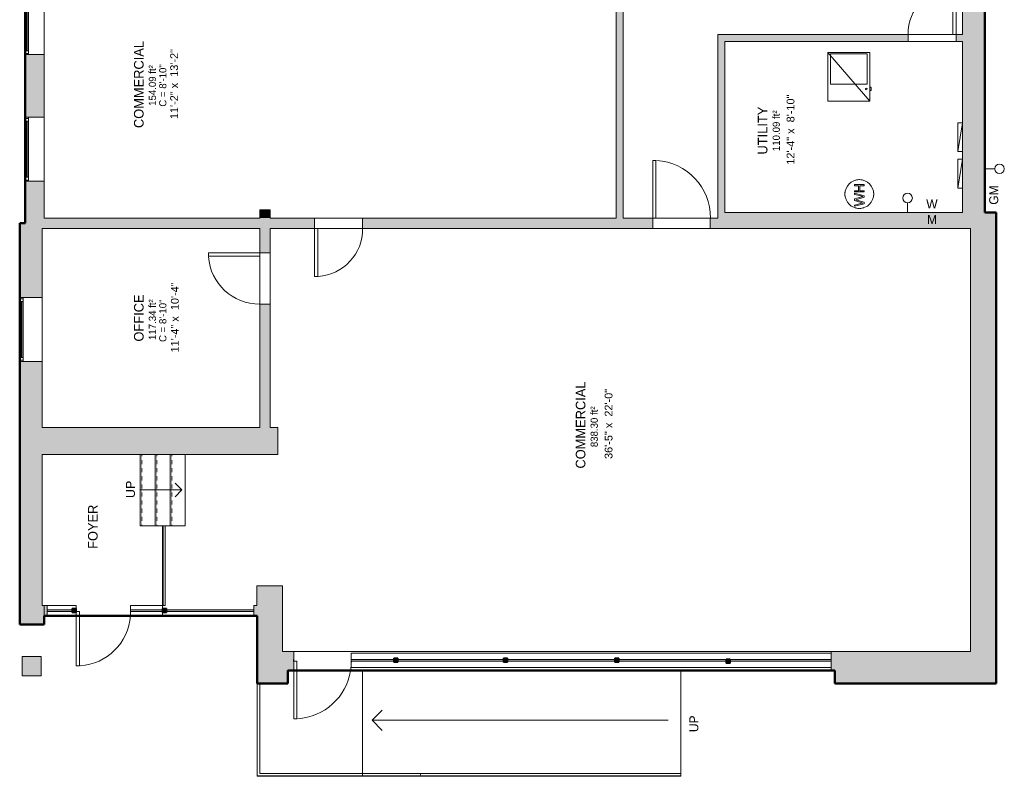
# Model space of a CAD drawing. Header units: inches. Extents: x -227 to 389, y -440 to 477.
# Tile 1 of 2: x -227 to 389, y -440 to 32. Entities that reach past the tile are written whole.
import ezdxf

# ---------------------------------------------------------------- set-up
doc = ezdxf.new("R2010")
doc.units = ezdxf.units.IN
doc.header["$MEASUREMENT"] = 0
doc.linetypes.add('Overhead', pattern=[0.15625, 0.09375, -0.0625])
for name, color, linetype, lineweight in [('A-ANNO-NOTE', 131, 'Continuous', 9), ('A-AREA-IDEN', 2, 'Continuous', 9), ('A-COLS', 52, 'Continuous', 9), ('A-DETL', 90, 'Continuous', 9), ('A-DOOR', 31, 'Continuous', 9), ('A-FLOR', 192, 'Continuous', 9), ('A-FLOR-HRAL', 11, 'Continuous', 9), ('A-FLOR-LEVL', 51, 'Continuous', 9), ('A-GLAZ', 151, 'Continuous', 9), ('A-WALL', 90, 'Continuous', 9), ('A-WALL-PATT', 111, 'Continuous', 9), ('E-ELEC-EQPM', 71, 'Continuous', 9), ('G-ANNO-TEXT', 231, 'Continuous', 9), ('M-EQPM', 50, 'Continuous', 9), ('S-STRS', 90, 'Continuous', 9)]:
    doc.layers.add(name, color=color, linetype=linetype, lineweight=lineweight)
doc.styles.add('Arial', font='arial.ttf', dxfattribs={"height": 5.625})
doc.styles.add('Arial_1', font='arial.ttf', dxfattribs={"height": 4.875})
doc.styles.add('Inter', font='txt', dxfattribs={"height": 5.625})
doc.styles.add('Inter_1', font='txt', dxfattribs={"height": 4.5})
doc.styles.add('Inter_B', font='txt', dxfattribs={"height": 6})

# ---------------------------------------------------------------- blocks, each defined once
blk = doc.blocks.new('Railing - Railing-3184264-Main Floor')
at = {"layer": 'A-FLOR-HRAL'}
for p, q in [((-137.06, -283.9), (-137.06, -333.7)), ((-137.06, -283.9), (-137.05, -283.9)), ((-135.88, -283.9), (-137.05, -283.9)), ((-137.05, -283.9), (-137.05, -333.7)), ((-135.88, -333.7), (-135.88, -283.9)), ((-135.88, -333.7), (-135.88, -283.9)), ((-135.88, -283.9), (-135.88, -283.9)), ((-137.05, -333.7), (-137.06, -333.7)), ((-137.05, -333.7), (-135.88, -333.7)), ((-135.88, -333.7), (-135.88, -333.7))]:
    blk.add_line(p, q, dxfattribs=at)
blk = doc.blocks.new('Planitar - Single Door_Flush Panel - 2_-8_ x 6_-8_-3185132-Main Floor')
at = {"layer": 'A-DOOR', "lineweight": 18}
for p, q in [((14, 3.25), (14, 35.26)), ((16, 35.26), (14, 35.26)), ((16, 3.25), (16, 35.26)), ((16, 3.25), (14, 3.25))]:
    blk.add_line(p, q, dxfattribs=at)
at = {"layer": 'A-DOOR'}
blk.add_arc((15.77, 3.55), 31.78, 93.86026, 180.54102, dxfattribs=at)
blk = doc.blocks.new('Planitar - Single Door_Flush Panel - 2_-6_ x 6_-8_-3186139-Main Floor')
at = {"layer": 'A-DOOR', "lineweight": 18}
for p, q in [((12.99, 3.25), (12.99, 33.25)), ((15, 33.25), (12.99, 33.25)), ((15, 3.25), (15, 33.25)), ((15, 3.25), (12.99, 3.25))]:
    blk.add_line(p, q, dxfattribs=at)
at = {"layer": 'A-DOOR'}
blk.add_arc((14.77, 3.55), 29.77, 93.991, 180.57751, dxfattribs=at)
blk = doc.blocks.new('Planitar - Single Door_Flush Panel - 3_-0_ x 6_-8_-3186138-Main Floor')
at = {"layer": 'A-DOOR', "lineweight": 18}
for p, q in [((16, -3.25), (16, -39.27)), ((18.01, -3.25), (16, -3.25)), ((18.01, -3.25), (18.01, -39.27)), ((18.01, -39.27), (16, -39.27))]:
    blk.add_line(p, q, dxfattribs=at)
at = {"layer": 'A-DOOR'}
blk.add_arc((17.78, -3.55), 35.8, 179.51967, 266.36679, dxfattribs=at)
blk = doc.blocks.new('Planitar - Single Door_Flush Panel - 2_-6_ x 6_-8_-3186141-Main Floor')
at = {"layer": 'A-DOOR', "lineweight": 18}
for p, q in [((12.99, 2.25), (12.99, 32.25)), ((15, 32.25), (12.99, 32.25)), ((15, 2.25), (15, 32.25)), ((15, 2.25), (12.99, 2.25))]:
    blk.add_line(p, q, dxfattribs=at)
at = {"layer": 'A-DOOR'}
blk.add_arc((14.77, 2.55), 29.77, 93.991, 180.57751, dxfattribs=at)
blk = doc.blocks.new('Planitar-Fixed - 24_ x 48_-V1-Main Floor')
at = {"layer": 'A-GLAZ', "lineweight": 18}
for p, q in [((-20, 6.51), (-19.25, 6.51)), ((-19.25, 6.51), (-19.25, 6.43)), ((-19.25, 6.43), (-19.25, 4.28)), ((19.25, 6.51), (19.25, 6.43)), ((19.96, 6.51), (19.25, 6.51)), ((19.25, 6.43), (19.25, 4.28)), ((-19.25, 6.01), (-17.52, 6.01)), ((-19.25, 4.28), (-17.52, 4.28)), ((-17.52, 6.01), (-17.52, 4.28)), ((17.52, 6.01), (17.52, 4.28)), ((19.25, 6.01), (17.52, 6.01)), ((17.52, 4.28), (19.25, 4.28)), ((-20, -5.49), (-18.74, -5.49)), ((20, -5.49), (18.74, -5.49))]:
    blk.add_line(p, q, dxfattribs=at)
at = {"layer": 'A-GLAZ'}
for p, q in [((-20, 6.51), (20, 6.51)), ((-20, 6.51), (-20, 6.43)), ((-20, 6.43), (-20, 4.28)), ((20, 6.43), (20, 6.51)), ((20, 4.28), (20, 6.43)), ((20, 4.28), (-20, 4.28)), ((-20, 4.28), (-20, -5.49)), ((20, 4.28), (-20, 4.28)), ((-20, 4.28), (20, 4.28)), ((-20, 4.28), (-20, -5.49)), ((20, -5.49), (20, 4.28)), ((20, -5.49), (20, 4.28)), ((-20, -5.49), (20, -5.49)), ((20, -5.49), (-20, -5.49))]:
    blk.add_line(p, q, dxfattribs=at)
at = {"layer": 'A-GLAZ', "lineweight": 25}
blk.add_line((-17.52, 5.15), (17.52, 5.15), dxfattribs=at)
blk = doc.blocks.new('Planitar-Fixed - 24_ x 48_-3187146-Main Floor')
at = {"layer": 'A-GLAZ', "lineweight": 18}
for p, q in [((-20, 7.51), (-19.25, 7.51)), ((-19.25, 7.51), (-19.25, 7.43)), ((-19.25, 7.43), (-19.25, 5.28)), ((-19.25, 7.01), (-17.52, 7.01)), ((-17.52, 7.01), (-17.52, 5.28)), ((17.52, 7.01), (17.52, 5.28)), ((19.25, 7.01), (17.52, 7.01)), ((19.25, 7.51), (19.25, 7.43)), ((19.96, 7.51), (19.25, 7.51)), ((19.25, 7.43), (19.25, 5.28)), ((-19.25, 5.28), (-17.52, 5.28)), ((17.52, 5.28), (19.25, 5.28)), ((-20, -6.49), (-18.74, -6.49)), ((20, -6.49), (18.74, -6.49))]:
    blk.add_line(p, q, dxfattribs=at)
at = {"layer": 'A-GLAZ'}
for p, q in [((-20, 7.51), (20, 7.51)), ((-20, 7.51), (-20, 7.43)), ((-20, 7.43), (-20, 5.28)), ((20, 7.43), (20, 7.51)), ((20, 5.28), (20, 7.43)), ((20, 5.28), (-20, 5.28)), ((-20, 5.28), (-20, -6.49)), ((20, 5.28), (-20, 5.28)), ((-20, 5.28), (20, 5.28)), ((-20, 5.28), (-20, -6.49)), ((20, -6.49), (20, 5.28)), ((20, -6.49), (20, 5.28)), ((-20, -6.49), (20, -6.49)), ((20, -6.49), (-20, -6.49))]:
    blk.add_line(p, q, dxfattribs=at)
at = {"layer": 'A-GLAZ', "lineweight": 25}
blk.add_line((-17.52, 6.15), (17.52, 6.15), dxfattribs=at)
blk = doc.blocks.new('Planitar - Single Door_Flush Panel - 3_-0_ x 6_-8_-3188645-Main Floor')
at = {"layer": 'A-DOOR', "lineweight": 18}
for p, q in [((16, 6.5), (16, 36.52)), ((18.01, 36.52), (16, 36.52)), ((18.01, 6.5), (18.01, 36.52)), ((16, 0.5), (16, 6.5)), ((18.01, 0.5), (18.01, 6.5)), ((18.01, 0.5), (16, 0.5))]:
    blk.add_line(p, q, dxfattribs=at)
at = {"layer": 'A-DOOR'}
for start, end in [(93.63321, 170.81982), (170.81982, 180.48033)]:
    blk.add_arc((17.78, 0.8), 35.8, start, end, dxfattribs=at)
blk = doc.blocks.new('Planitar - Single Door_Flush Panel - 2_-10_ x 6_-8_-3192464-Main Floor')
at = {"layer": 'A-DOOR', "lineweight": 18}
for p, q in [((15, 3.25), (15, 34.52)), ((17.01, 34.52), (15, 34.52)), ((17.01, 3.25), (17.01, 34.52)), ((15, 0.5), (15, 3.25)), ((17.01, 0.5), (15, 0.5)), ((17.01, 0.5), (17.01, 3.25))]:
    blk.add_line(p, q, dxfattribs=at)
at = {"layer": 'A-DOOR'}
for start, end in [(93.74158, 175.83345), (175.83345, 180.50887)]:
    blk.add_arc((16.78, 0.8), 33.79, start, end, dxfattribs=at)
blk = doc.blocks.new('Rectangular Column 3D - Family8-3283566-Main Floor')
at = {"layer": 'A-COLS'}
blk.add_hatch(color=8, dxfattribs=at).paths.add_polyline_path([(0, 0), (12, 0), (12, 12), (0, 12), (0, 1.75)], flags=0)
for p, q in [((12, 12), (0, 12)), ((0, 12), (0, 0)), ((12, 0), (12, 12)), ((0, 0), (12, 0))]:
    blk.add_line(p, q, dxfattribs=at)
blk = doc.blocks.new('Top Rail Type - Top Rail_Internal_-3281507-Main Floor')
at = {"layer": 'A-FLOR-HRAL'}
for p, q in [((-78.25, -382.45), (-76.68, -382.45)), ((-78.25, -440.24), (-78.25, -382.45)), ((-76.68, -438.66), (-76.68, -382.45)), ((-12.47, -440.24), (-78.25, -440.24)), ((-12.47, -438.66), (-76.68, -438.66)), ((-12.47, -440.24), (-12.47, -438.66))]:
    blk.add_line(p, q, dxfattribs=at)
blk = doc.blocks.new('Top Rail Type - Top Rail_Internal_-3282781-Main Floor')
at = {"layer": 'A-FLOR-HRAL'}
for p, q in [((186.54, -438.66), (14.26, -438.66)), ((14.26, -440.24), (186.54, -440.24))]:
    blk.add_line(p, q, dxfattribs=at)
at = {"layer": 'A-FLOR-HRAL', "flags": 128}
for points in [[(23.63, -439.57), (23.71, -439.52), (23.71, -439.39), (23.63, -439.33)], [(186.54, -439.36), (186.54, -439.45), (186.54, -439.54)]]:
    blk.add_lwpolyline(points, dxfattribs=at)
blk = doc.blocks.new('Top Rail Type - Top Rail_Internal_-V2-Main Floor')
at = {"layer": 'A-FLOR-HRAL'}
for p, q in [((-12.47, -440.24), (-12.47, -438.66)), ((186.54, -438.66), (-12.47, -438.66)), ((186.54, -440.24), (-12.47, -440.24)), ((186.54, -440.24), (186.54, -438.66))]:
    blk.add_line(p, q, dxfattribs=at)
blk = doc.blocks.new('Water Meter - Family3-3300709-Main Floor')
at = {"layer": 'M-EQPM'}
blk.add_line((0, 0), (0, 6), dxfattribs=at)
blk.add_circle((0, 9), 3, dxfattribs=at)
blk = doc.blocks.new('Furnace - 38000 BTUH-3352126-Main Floor')
at = {"layer": 'M-EQPM'}
for p, q in [((-26.13, 0), (-26.13, -30.43)), ((0, 0), (-26.13, 0)), ((-26.13, 0), (0, -30.43)), ((-1.63, -0.81), (-24.5, -0.81)), ((-24.5, -0.81), (-24.5, -19.81)), ((-1.63, -19.81), (-1.63, -0.81)), ((0, -30.43), (0, 0)), ((-24.5, -19.81), (-1.63, -19.81)), ((1, -21.69), (0, -21.69)), ((1, -21.83), (0, -21.83)), ((0, -23.83), (1, -23.83)), ((1, -21.69), (1, -21.82)), ((1, -21.83), (1, -23.83)), ((-26.13, -30.43), (0, -30.43))]:
    blk.add_line(p, q, dxfattribs=at)
blk.add_circle((-2.18, -22.83), 0.5, dxfattribs=at)
blk = doc.blocks.new('Gas Meter - Family3-3300713-Main Floor')
at = {"layer": 'M-EQPM'}
blk.add_line((0, 0), (0, 6), dxfattribs=at)
blk.add_circle((0, 9), 3, dxfattribs=at)
blk = doc.blocks.new('Electrical Panel - Power Panel-3352359-Main Floor')
at = {"layer": 'E-ELEC-EQPM'}
for p, q in [((-15.96, 10), (2.04, 7)), ((-15.96, 10), (2.04, 10)), ((-15.96, 7), (-15.96, 10)), ((-15.96, 7), (2.04, 7)), ((2.04, 7), (2.04, 10))]:
    blk.add_line(p, q, dxfattribs=at)
blk = doc.blocks.new('Hot Water Heater - 200 MBH-3300706-Main Floor')
at = {"layer": 'M-EQPM'}
for p, q in [((-6.88, 2.97), (-7.66, 2.97)), ((-7.66, 2.97), (-6.01, -3.05)), ((-5.93, -0.99), (-6.88, 2.97)), ((-4.12, 2.97), (-5.32, -1.13)), ((-5.11, -3.05), (-3.79, 1.46)), ((-3, 2.97), (-4.12, 2.97)), ((-3.79, 1.46), (-3.56, 2.25)), ((-3.56, 2.25), (-3.36, 1.6)), ((-3.36, 1.6), (-1.92, -3.05)), ((-2.14, 0), (-3, 2.97)), ((-0.24, 2.97), (-1.2, -1.02)), ((-1.11, -3.05), (0.53, 2.97)), ((0.53, 2.97), (-0.24, 2.97)), ((2.04, 2.97), (1.29, 2.97)), ((1.29, 2.97), (1.29, -3.05)), ((2.04, 0.53), (2.04, 2.97)), ((5.24, 0.53), (2.04, 0.53)), ((6, 2.97), (5.24, 2.97)), ((5.24, 2.97), (5.24, 0.53)), ((6, -3.05), (6, 2.97)), ((-6.01, -3.05), (-5.11, -3.05)), ((-5.63, -2.21), (-5.93, -0.99)), ((-5.32, -1.13), (-5.63, -2.21)), ((-1.49, -2.21), (-2.14, 0)), ((-1.92, -3.05), (-1.11, -3.05)), ((-1.2, -1.02), (-1.49, -2.21)), ((1.29, -3.05), (2.04, -3.05)), ((2.04, -3.05), (2.04, -0.23)), ((2.04, -0.23), (5.24, -0.23)), ((5.24, -0.23), (5.24, -3.05)), ((5.24, -3.05), (6, -3.05))]:
    blk.add_line(p, q, dxfattribs=at)
for start, end in [(360, 180), (360, 180), (103.75861, 105), (91.93751, 100.50449), (79.49551, 88.06249), (75, 76.24139), (180, 360), (180, 360), (169.49551, 178.06249), (165, 166.24139), (13.75861, 15), (1.93751, 10.50449), (181.93751, 190.50449), (193.75861, 195), (345, 346.24139), (349.49551, 358.06249), (255, 256.24139), (259.49551, 268.06249), (271.93751, 280.50449), (283.75861, 285)]:
    blk.add_arc((0, 0), 9, start, end, dxfattribs=at)

msp = doc.modelspace()

# ---------------------------------------------------------------- hatches: boundary and pattern name
at = {"layer": 'A-WALL-PATT'}
h = msp.add_hatch(color=9, dxfattribs=at)
h.paths.add_polyline_path([(-211.47, -94.95), (-211.47, -68.67), (-223.47, -68.67), (-223.47, -94.95), (-212.71, -94.95)], flags=0)
h.paths.add_polyline_path([(-223.47, -28.67), (-211.47, -28.67), (-211.47, 10.39), (-223.47, 10.39)], flags=0)
h.paths.add_polyline_path([(-211.47, 50.39), (-211.47, 88.55), (-223.47, 88.55), (-223.47, 50.39), (-212.68, 50.39)], flags=0)
h.paths.add_polyline_path([(-223.38, 128.55), (-211.47, 128.55), (-211.47, 222.55), (-223.47, 222.55), (-223.47, 128.55)], flags=0)
h = msp.add_hatch(color=9, dxfattribs=at)
h.paths.add_polyline_path([(146.03, -91.7), (150.53, -91.7), (150.53, 165.67), (146.03, 165.67), (146.03, -90.8)], flags=0)
h.paths.add_polyline_path([(146.03, 197.67), (150.53, 197.67), (150.53, 225.3), (146.03, 225.3), (146.03, 212.3)], flags=0)
for color, points in [(9, [(362.53, -88.2), (376.53, -88.2), (376.53, 225.3), (362.53, 225.3), (362.53, -76.77)]), (9, [(214.03, -91.7), (214.03, 23.05), (209.53, 23.05), (209.53, -91.7)]), (9, [(-70.14, -91.7), (-70.14, -86.65), (-76.64, -86.65), (-76.64, -91.7)]), (254, [(315.02, -98.2), (323.75, -98.2), (323.75, -88.2), (266.75, -88.22), (266.75, -98.2)]), (9, [(376.53, -98.2), (383.44, -98.2), (383.44, -88.2), (362.53, -88.2), (362.53, -98.2), (373.26, -98.2)]), (9, [(367.44, -382.45), (383.44, -382.45), (383.44, -98.2), (367.44, -98.2), (367.44, -381.17)]), (9, [(-211.38, -239.45), (-65.47, -239.45), (-65.47, -222.45), (-212.71, -222.45), (-212.71, -239.45)]), (9, [(-78.47, -382.45), (-62.47, -382.45), (-62.47, -321.45), (-78.47, -321.45), (-78.47, -375.95)]), (9, [(-211.47, -345.7), (-211.47, -333.7), (-226.71, -333.7), (-226.71, -345.7), (-226.62, -345.7)]), (9, [(-193.97, -338.2), (-191.47, -338.2), (-191.47, -335.7), (-193.97, -335.7)]), (9, [(-137.47, -338.2), (-134.97, -338.2), (-134.97, -335.7), (-137.47, -335.7)]), (9, [(-59.28, -382.45), (-59.28, -362.45), (-62.47, -362.45), (-62.47, -382.45)]), (9, [(315.02, -382.45), (367.44, -382.45), (367.44, -362.45), (282.72, -362.45), (282.72, -382.45), (282.81, -382.45)]), (9, [(7.22, -369.2), (9.72, -369.2), (9.72, -366.7), (7.22, -366.7)]), (9, [(75.72, -369.2), (78.22, -369.2), (78.22, -366.7), (75.72, -366.7)]), (9, [(145.22, -369.2), (147.72, -369.2), (147.72, -366.7), (145.22, -366.7)]), (9, [(217.22, -369.7), (217.22, -367.2), (214.72, -367.2), (214.72, -369.7)])]:
    msp.add_hatch(color=color, dxfattribs=at).paths.add_polyline_path(points, flags=0)
h = msp.add_hatch(color=9, dxfattribs=at)
h.paths.add_polyline_path([(358.53, 18.55), (362.53, 18.55), (362.53, 23.05), (358.53, 23.05)], flags=0)
h.paths.add_polyline_path([(328.53, 18.55), (328.53, 23.05), (214.03, 23.05), (214.03, 18.55), (315.02, 18.55)], flags=0)
h = msp.add_hatch(color=9, dxfattribs=at)
h.paths.add_polyline_path([(-70.22, -98.2), (-42.39, -98.2), (-42.39, -91.7), (-211.47, -91.7), (-211.47, -94.95), (-212.71, -94.95), (-212.71, -98.2), (-76.72, -98.2)], flags=0)
h.paths.add_polyline_path([(97.27, -98.2), (168.9, -98.2), (168.9, -91.7), (-12.39, -91.7), (-12.39, -98.2)], flags=0)
h.paths.add_polyline_path([(214.03, -98.2), (214.03, -91.7), (204.92, -91.7), (204.92, -98.2)], flags=0)
h = msp.add_hatch(color=254, dxfattribs=at)
h.paths.add_polyline_path([(362.53, -98.2), (362.53, -88.2), (323.75, -88.2), (323.75, -98.2), (358.48, -98.2)], flags=0)
h.paths.add_polyline_path([(266.75, -98.2), (266.75, -88.2), (214.03, -88.22), (214.03, -98.2)], flags=0)
h = msp.add_hatch(color=9, dxfattribs=at)
h.paths.add_polyline_path([(-212.71, -333.7), (-212.71, -181.33), (-226.71, -181.33), (-226.71, -333.7), (-223.38, -333.7)], flags=0)
h.paths.add_polyline_path([(-226.62, -141.33), (-212.71, -141.33), (-212.71, -94.95), (-226.71, -94.95), (-226.71, -141.33)], flags=0)
h = msp.add_hatch(color=9, dxfattribs=at)
h.paths.add_polyline_path([(-70.22, -222.45), (-70.22, -145.46), (-76.72, -145.46), (-76.72, -222.45)], flags=0)
h.paths.add_polyline_path([(-76.72, -113.45), (-70.22, -113.45), (-70.22, -98.2), (-76.72, -98.2)], flags=0)
h = msp.add_hatch(color=9, dxfattribs=at)
h.paths.add_polyline_path([(-211.47, -340.2), (-209.47, -340.2), (-209.47, -333.7), (-211.47, -333.7), (-211.47, -338.82)], flags=0)
h.paths.add_polyline_path([(-78.47, -340.2), (-78.47, -333.7), (-80.47, -333.7), (-80.47, -340.2)], flags=0)
h = msp.add_hatch(color=9, dxfattribs=at)
h.paths.add_polyline_path([(-80.47, -337.45), (-80.47, -336.45), (-134.97, -336.45), (-134.97, -337.45), (-120.47, -337.45)], flags=0)
h.paths.add_polyline_path([(-157.41, -337.45), (-137.47, -337.45), (-137.47, -336.45), (-157.41, -336.45)], flags=0)
h.paths.add_polyline_path([(-191.47, -337.45), (-191.42, -337.45), (-191.42, -336.45), (-191.47, -336.45)], flags=0)
h.paths.add_polyline_path([(-193.97, -337.45), (-193.97, -336.45), (-209.47, -336.45), (-209.47, -337.45)], flags=0)
h = msp.add_hatch(color=9, dxfattribs=at)
h.paths.add_polyline_path([(-59.28, -374.45), (-55.47, -374.45), (-55.47, -362.45), (-59.28, -362.45), (-59.28, -374.3)], flags=0)
h.paths.add_polyline_path([(280.47, -374.45), (282.72, -374.44), (282.72, -362.45), (280.47, -362.45), (280.47, -374.23)], flags=0)
h = msp.add_hatch(color=9, dxfattribs=at)
h.paths.add_polyline_path([(-19.45, -368.45), (7.22, -368.45), (7.22, -367.45), (-19.45, -367.45)], flags=0)
h.paths.add_polyline_path([(280.47, -368.45), (280.47, -367.45), (217.22, -367.45), (217.22, -368.45), (219.54, -368.45)], flags=0)
h.paths.add_polyline_path([(-55.47, -368.45), (-55.47, -367.45), (-55.53, -367.45), (-55.53, -368.45)], flags=0)
h.paths.add_polyline_path([(78.22, -368.45), (145.22, -368.45), (145.22, -367.45), (78.22, -367.45)], flags=0)
h.paths.add_polyline_path([(9.72, -368.45), (75.72, -368.45), (75.72, -367.45), (9.72, -367.45)], flags=0)
h.paths.add_polyline_path([(214.72, -368.45), (214.72, -367.45), (147.72, -367.45), (147.72, -368.45)], flags=0)

# ---------------------------------------------------------------- linework, layer by layer
at = {"layer": 'A-DETL', "lineweight": 50}
for p, q in [((-223.38, 401.8), (-223.38, -94.95)), ((376.53, -88.2), (376.53, 401.8)), ((383.53, -88.2), (376.53, -88.2)), ((383.53, -382.45), (383.53, -88.2)), ((-223.38, -94.95), (-226.62, -94.95)), ((-226.62, -94.95), (-226.62, -345.7)), ((-211.38, -345.7), (-211.38, -340.2)), ((-211.38, -340.2), (-78.38, -340.2)), ((-78.38, -340.2), (-78.38, -382.45)), ((-226.62, -345.7), (-211.38, -345.7)), ((-59.19, -382.45), (-59.19, -374.45)), ((-59.19, -374.45), (282.81, -374.45)), ((282.81, -374.45), (282.81, -382.45)), ((-78.38, -382.45), (-59.19, -382.45)), ((282.81, -382.45), (383.53, -382.45))]:
    msp.add_line(p, q, dxfattribs=at)
at = {"layer": 'A-DETL'}
for p, q in [((-78.47, -333.7), (-78.47, -321.45)), ((-6.46, -405.45), (-0.09, -399.09)), ((-6.46, -405.45), (178.54, -405.45)), ((-6.46, -405.45), (-0.09, -411.82))]:
    msp.add_line(p, q, dxfattribs=at)
at = {"layer": 'A-FLOR'}
for p, q in [((-123.27, -239.45), (-123.27, -283.9)), ((-137.06, -283.9), (-137.47, -283.9)), ((-137.47, -283.9), (-137.47, -333.7)), ((-123.27, -283.9), (-135.88, -283.9))]:
    msp.add_line(p, q, dxfattribs=at)
at = {"layer": 'A-FLOR-LEVL'}
for p, q in [((-59.19, -374.45), (-59.19, -382.45)), ((-12.46, -374.45), (-59.19, -374.45)), ((-12.46, -374.45), (-12.46, -440.45)), ((186.54, -374.45), (-12.46, -374.45)), ((186.54, -374.45), (186.54, -440.45)), ((-78.38, -382.45), (-78.38, -440.45)), ((-59.19, -382.45), (-78.38, -382.45)), ((-12.46, -440.45), (-78.38, -440.45)), ((186.54, -440.45), (-12.46, -440.45))]:
    msp.add_line(p, q, dxfattribs=at)
at = {"layer": 'A-WALL'}
for p, q in [((376.53, -88.2), (376.53, 401.8)), ((362.53, 213.8), (362.53, 23.05)), ((146.03, 165.67), (146.03, -91.7)), ((150.53, -91.7), (150.53, 165.67)), ((209.53, 23.05), (209.53, -91.7)), ((362.53, 23.05), (209.53, 23.05)), ((214.03, -88.2), (214.03, 18.55)), ((214.03, 18.55), (362.53, 18.55)), ((328.53, 18.55), (328.53, 23.05)), ((358.53, 23.05), (358.53, 18.55)), ((362.53, 18.55), (362.53, -88.2)), ((-223.47, 10.39), (-223.47, -28.67)), ((-211.47, -28.67), (-211.47, 10.39)), ((-223.47, -68.67), (-223.47, -94.95)), ((-211.47, -91.7), (-211.47, -68.67)), ((-76.64, -91.7), (-211.47, -91.7)), ((-70.14, -86.65), (-76.64, -86.65)), ((-76.64, -86.65), (-76.64, -91.7)), ((-70.14, -91.7), (-70.14, -86.65)), ((146.03, -91.7), (-70.14, -91.7)), ((-42.39, -98.2), (-42.39, -91.7)), ((-12.39, -91.7), (-12.39, -98.2)), ((150.53, -91.7), (209.53, -91.7)), ((168.9, -98.2), (168.9, -91.7)), ((204.92, -91.7), (204.92, -98.2)), ((214.03, -88.2), (362.53, -88.2)), ((383.44, -382.45), (383.44, -88.2)), ((-226.71, -94.95), (-226.71, -141.33)), ((-212.71, -141.33), (-212.71, -98.2)), ((-212.71, -98.2), (-76.72, -98.2)), ((-76.72, -98.2), (-76.72, -222.45)), ((-70.22, -98.2), (367.44, -98.2)), ((-70.22, -222.45), (-70.22, -98.2)), ((367.44, -98.2), (367.44, -362.45)), ((-76.72, -113.45), (-70.22, -113.45)), ((-70.22, -145.46), (-76.72, -145.46)), ((-226.71, -181.33), (-226.71, -345.7)), ((-212.71, -222.45), (-212.71, -181.33)), ((-76.72, -222.45), (-212.71, -222.45)), ((-65.47, -222.45), (-70.22, -222.45)), ((-65.47, -239.45), (-65.47, -222.45)), ((-212.71, -333.7), (-212.71, -239.45)), ((-212.71, -239.45), (-65.47, -239.45)), ((-62.47, -321.45), (-78.47, -321.45)), ((-62.47, -362.45), (-62.47, -321.45)), ((-212.71, -333.7), (-191.42, -333.7)), ((-211.47, -345.7), (-211.47, -333.7)), ((-209.47, -340.2), (-209.47, -333.7)), ((-193.97, -336.45), (-209.47, -336.45)), ((-209.47, -337.45), (-193.97, -337.45)), ((-191.42, -336.45), (-191.47, -336.45)), ((-191.47, -337.45), (-191.42, -337.45)), ((-191.42, -340.2), (-191.42, -333.7)), ((-157.41, -333.7), (-137.49, -333.7)), ((-157.41, -333.7), (-157.41, -340.2)), ((-137.47, -336.45), (-157.41, -336.45)), ((-157.41, -337.45), (-137.47, -337.45)), ((-137.47, -335.7), (-137.47, -333.7)), ((-137.47, -340.2), (-137.47, -338.2)), ((-80.47, -336.45), (-134.97, -336.45)), ((-134.97, -337.45), (-80.47, -337.45)), ((-78.47, -333.7), (-80.47, -333.7)), ((-80.47, -333.7), (-80.47, -340.2)), ((-191.42, -340.2), (-211.47, -340.2)), ((-78.47, -340.2), (-157.41, -340.2)), ((-226.71, -345.7), (-211.47, -345.7)), ((-62.47, -362.45), (367.44, -362.45)), ((-55.47, -374.45), (-55.47, -362.45)), ((280.47, -362.45), (280.47, -374.45)), ((-55.47, -367.45), (-55.53, -367.45)), ((-55.53, -367.45), (-55.53, -368.45)), ((-55.53, -368.45), (-55.47, -368.45)), ((-19.45, -363.45), (280.47, -363.45)), ((-19.45, -372.45), (-19.45, -363.45)), ((7.22, -367.45), (-19.45, -367.45)), ((-19.45, -368.45), (7.22, -368.45)), ((75.72, -367.45), (9.72, -367.45)), ((9.72, -368.45), (75.72, -368.45)), ((145.22, -367.45), (78.22, -367.45)), ((78.22, -368.45), (145.22, -368.45)), ((214.72, -367.45), (147.72, -367.45)), ((147.72, -368.45), (214.72, -368.45)), ((280.47, -367.45), (217.22, -367.45)), ((217.22, -368.45), (280.47, -368.45)), ((282.72, -374.45), (-59.28, -374.45)), ((-59.28, -382.45), (-59.28, -374.49)), ((280.47, -372.45), (-19.45, -372.45)), ((282.72, -374.45), (282.72, -382.45)), ((-78.47, -382.45), (-78.25, -382.45)), ((-76.68, -382.45), (-59.28, -382.45)), ((282.72, -382.45), (383.44, -382.45))]:
    msp.add_line(p, q, dxfattribs=at)
at = {"layer": 'A-WALL', "lineweight": 35}
for p, q in [((-191.47, -335.7), (-193.97, -335.7)), ((-193.97, -335.7), (-193.97, -338.2)), ((-193.97, -338.2), (-191.47, -338.2)), ((-191.47, -338.2), (-191.47, -335.7)), ((-134.97, -335.7), (-137.47, -335.7)), ((-137.47, -335.7), (-137.47, -338.2)), ((-137.47, -338.2), (-134.97, -338.2)), ((-134.97, -338.2), (-134.97, -335.7)), ((9.72, -366.7), (7.22, -366.7)), ((7.22, -366.7), (7.22, -369.2)), ((7.22, -369.2), (9.72, -369.2)), ((9.72, -369.2), (9.72, -366.7)), ((78.22, -366.7), (75.72, -366.7)), ((75.72, -366.7), (75.72, -369.2)), ((75.72, -369.2), (78.22, -369.2)), ((78.22, -369.2), (78.22, -366.7)), ((147.72, -366.7), (145.22, -366.7)), ((145.22, -366.7), (145.22, -369.2)), ((145.22, -369.2), (147.72, -369.2)), ((147.72, -369.2), (147.72, -366.7)), ((217.22, -367.2), (214.72, -367.2)), ((214.72, -367.2), (214.72, -369.7)), ((217.22, -369.7), (217.22, -367.2)), ((214.72, -369.7), (217.22, -369.7))]:
    msp.add_line(p, q, dxfattribs=at)
at = {"layer": 'S-STRS'}
for p, q in [((-151.38, -239.45), (-151.38, -283.9)), ((-142.01, -239.45), (-142.01, -283.9)), ((-132.64, -239.45), (-132.64, -283.9)), ((-123.27, -239.45), (-123.27, -283.9)), ((-125.38, -261.53), (-129.62, -257.28)), ((-151.38, -261.53), (-125.38, -261.53)), ((-125.38, -261.53), (-129.62, -265.77)), ((-151.38, -283.9), (-142.01, -283.9)), ((-142.01, -283.9), (-137.49, -283.9))]:
    msp.add_line(p, q, dxfattribs=at)
at = {"layer": 'S-STRS', "linetype": 'Overhead'}
for p, q in [((-150.4, -239.45), (-150.4, -283.9)), ((-141.03, -239.45), (-141.03, -283.9)), ((-131.66, -239.45), (-131.66, -283.9))]:
    msp.add_line(p, q, dxfattribs=at)

# ---------------------------------------------------------------- block references
at = {"layer": 'A-COLS'}
msp.add_blockref('Rectangular Column 3D - Family8-3283566-Main Floor', (-225.22, -377.7), dxfattribs=at)
at = {"layer": 'A-DOOR'}
msp.add_blockref('Planitar - Single Door_Flush Panel - 2_-6_ x 6_-8_-3186141-Main Floor', (343.53, 20.8), dxfattribs=at)
for name, p, rotation in [('Planitar - Single Door_Flush Panel - 3_-0_ x 6_-8_-3186138-Main Floor', (186.91, -94.95), 180), ('Planitar - Single Door_Flush Panel - 2_-6_ x 6_-8_-3186139-Main Floor', (-27.39, -94.95), 180), ('Planitar - Single Door_Flush Panel - 2_-8_ x 6_-8_-3185132-Main Floor', (-73.47, -129.45), 89.99999999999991), ('Planitar - Single Door_Flush Panel - 2_-10_ x 6_-8_-3192464-Main Floor', (-174.41, -336.95), 180), ('Planitar - Single Door_Flush Panel - 3_-0_ x 6_-8_-3188645-Main Floor', (-37.46, -367.95), 180)]:
    msp.add_blockref(name, p, dxfattribs=dict(at, rotation=rotation))
at = {"layer": 'A-FLOR-HRAL'}
for name in ['Railing - Railing-3184264-Main Floor', 'Top Rail Type - Top Rail_Internal_-3281507-Main Floor', 'Top Rail Type - Top Rail_Internal_-V2-Main Floor', 'Top Rail Type - Top Rail_Internal_-3282781-Main Floor']:
    msp.add_blockref(name, (0, 0), dxfattribs=at)
at = {"layer": 'A-GLAZ', "rotation": 89.99999999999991}
for name, p in [('Planitar-Fixed - 24_ x 48_-V1-Main Floor', (-216.95, 30.39)), ('Planitar-Fixed - 24_ x 48_-V1-Main Floor', (-216.95, -48.67)), ('Planitar-Fixed - 24_ x 48_-3187146-Main Floor', (-219.2, -161.33))]:
    msp.add_blockref(name, p, dxfattribs=at)
at = {"layer": 'E-ELEC-EQPM', "rotation": 89.99999999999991}
for p in [(369.53, -34.24), (369.53, -56.99)]:
    msp.add_blockref('Electrical Panel - Power Panel-3352359-Main Floor', p, dxfattribs=at)
at = {"layer": 'M-EQPM'}
for name, p in [('Furnace - 38000 BTUH-3352126-Main Floor', (304.53, 11.8)), ('Water Meter - Family3-3300709-Main Floor', (328.18, -88.17))]:
    msp.add_blockref(name, p, dxfattribs=at)
for name, p, rotation in [('Gas Meter - Family3-3300713-Main Floor', (376.65, -60.94), 269.9999999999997), ('Hot Water Heater - 200 MBH-3300706-Main Floor', (298.03, -76.7), 90.00000000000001)]:
    msp.add_blockref(name, p, dxfattribs=dict(at, rotation=rotation))

# ---------------------------------------------------------------- texts
at = {"layer": 'A-ANNO-NOTE', "insert": (379.23, -83.38), "char_height": 5.625, "width": 16.059, "attachment_point": 1, "rotation": 90, "style": 'Inter'}
msp.add_mtext('GM', dxfattribs=at)
at = {"layer": 'A-ANNO-NOTE', "char_height": 5.62, "attachment_point": 1, "style": 'Inter'}
for s, insert, width in [('W', (339.87, -80.09), 9.696), ('M', (340.37, -89.84), 8.787)]:
    msp.add_mtext(s, dxfattribs=dict(at, insert=insert, width=width))
at = {"layer": 'A-AREA-IDEN', "attachment_point": 1, "rotation": 90}
for s, insert, char_height, width, style in [('COMMERCIAL', (-155.27, -35.47), 6, 67.872, 'Inter_B'), ('154.09 ft²', (-146.02, -21.6), 4.5, 34.239, 'Inter_1'), ('C = 8\'-10"', (-139.52, -22.11), 4.5, 35.451, 'Inter_1'), ('UTILITY', (234.6, -51.99), 6, 37.572, 'Inter_B'), ('110.09 ft²', (243.86, -49.87), 4.5, 32.421, 'Inter_1'), ('117.34 ft²', (-146.02, -167.85), 4.5, 32.421, 'Inter_1'), ('OFFICE', (-155.27, -168.85), 6, 34.845, 'Inter_B'), ('C = 8\'-10"', (-139.52, -169.1), 4.5, 35.451, 'Inter_1'), ('COMMERCIAL', (120.84, -248.19), 6, 67.872, 'Inter_B'), ('838.30 ft²', (130.09, -234.82), 4.5, 35.451, 'Inter_1'), ('FOYER', (-183.99, -298.37), 6, 32.421, 'Inter_B')]:
    msp.add_mtext(s, dxfattribs=dict(at, insert=insert, char_height=char_height, width=width, style=style))
at = {"layer": 'G-ANNO-TEXT', "color": 7, "attachment_point": 1, "rotation": 90}
for s, insert, char_height, width, style in [('11\'-2" x  13\'-2"', (-132.63, -29.88), 4.875, 52.722, 'Arial_1'), ('12\'-4" x  8\'-10"', (252.61, -58.33), 4.875, 52.722, 'Arial_1'), ('11\'-4" x  10\'-4"', (-132.2, -175.66), 4.875, 52.722, 'Arial_1'), ('36\'-5" x  22\'-0"', (138.89, -242.18), 4.875, 52.722, 'Arial_1'), ('UP', (-160.31, -266.66), 5.625, 13.332, 'Arial'), ('UP', (191.82, -412.86), 5.625, 13.332, 'Inter')]:
    msp.add_mtext(s, dxfattribs=dict(at, insert=insert, char_height=char_height, width=width, style=style))

doc.saveas('drawing.dxf')
